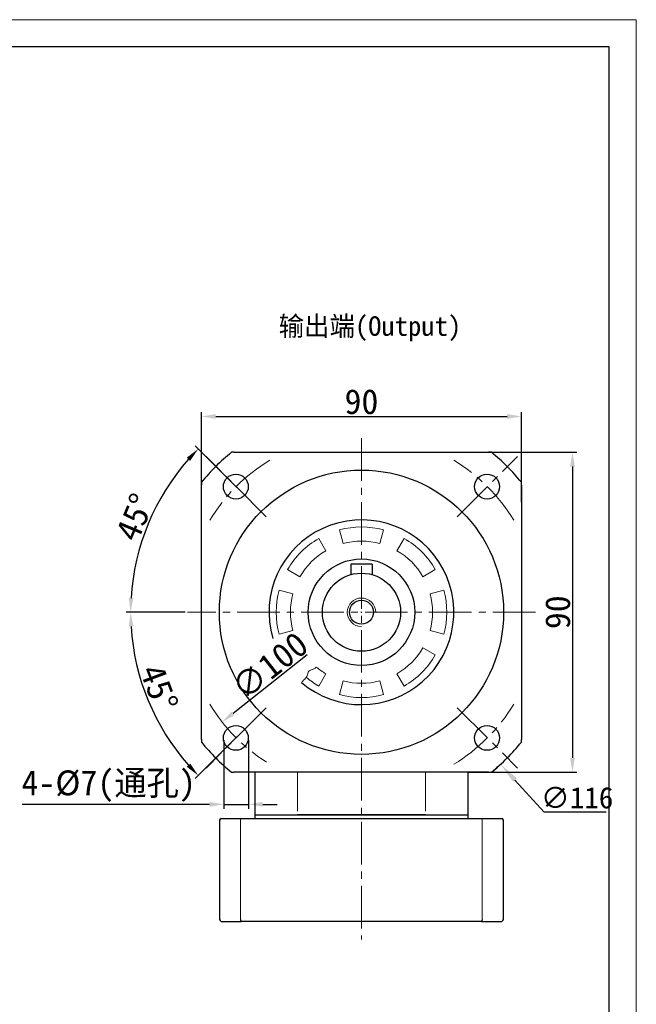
# Model space of a CAD drawing. Header units: millimetres. Extents: x 7406 to 8051, y -916 to -460.
# Tile 9 of 9: x 7877 to 8051, y -737 to -460. Entities that reach past the tile are written whole.
import ezdxf

# ---------------------------------------------------------------- set-up
doc = ezdxf.new("R2010")
doc.units = ezdxf.units.MM
doc.header["$PDSIZE"] = -5
doc.linetypes.add('DASHED2', pattern=[9.525, 6.35, -3.175])
doc.linetypes.add('点画线', pattern=[18, 12, -2, 2, -2])
doc.layers.get('0').update_dxf_attribs({"lineweight": 18})
doc.layers.get('Defpoints').update_dxf_attribs({"lineweight": 18})
doc.layers.add('4虚线层', color=6, linetype='DASHED2')
for name, color, linetype, lineweight in [('7中心线层', 7, '点画线', 18), ('图框_外框线', 7, 'Continuous', 18), ('尺寸线层', 3, 'Continuous', 18), ('标注线', 7, 'Continuous', 18), ('粗实线', 7, 'Continuous', 40)]:
    doc.layers.add(name, color=color, linetype=linetype, lineweight=lineweight)
doc.styles.add('工程字', font='txt')
doc.dimstyles.new('DIMSTYLE_17', dxfattribs={"dimtxt": 8, "dimasz": 12, "dimexe": 0.18, "dimexo": 0.0625, "dimgap": 0.09, "dimtad": 1, "dimtih": 1, "dimtoh": 1, "dimdec": 3, "dimdsep": 46, "dimtxsty": 'Standard', "dimblk": '_CAXARROW', "dimcen": 0.09, "dimdle": 24, "dimadec": 0, "dimazin": 0, "dimtfac": 0.7, "dimtdec": 3, "dimtofl": 0, "dimtmove": 0, "dimatfit": 3, "dimfxl": 1, "dimtolj": 1, "dimarcsym": 0})
doc.dimstyles.new('ISO-25', dxfattribs={"dimtxt": 7, "dimasz": 4, "dimexe": 1.25, "dimexo": 0.625, "dimtad": 1, "dimtxsty": '工程字', "dimcen": 2, "dimdle": 8, "dimadec": 0, "dimazin": 0, "dimtfac": 1, "dimtmove": 0, "dimatfit": 3, "dimfxl": 1, "dimarcsym": 0})

# ---------------------------------------------------------------- blocks, each defined once
blk = doc.blocks.new('*D26')
at = {"layer": 'Defpoints', "color": 0}
for p in [(8018.65, -571.99), (7928.65, -596.72), (8018.65, -596.72)]:
    blk.add_point(p, dxfattribs=at)
at = {"layer": '尺寸线层', "color": 0, "lineweight": -2}
for p, q in [((7928.65, -596.09), (7928.65, -570.74)), ((8018.65, -596.09), (8018.65, -570.74)), ((7932.65, -571.99), (8014.65, -571.99))]:
    blk.add_line(p, q, dxfattribs=at)
at = {"layer": '尺寸线层', "color": 0}
for points in [[(7932.65, -571.32), (7932.65, -572.66), (7928.65, -571.99)], [(8014.65, -572.66), (8014.65, -571.32), (8018.65, -571.99)]]:
    blk.add_solid(points, dxfattribs=at)
at = {"layer": '尺寸线层', "color": 0, "insert": (7973.65, -567.86), "char_height": 7, "attachment_point": 5, "style": '工程字'}
blk.add_mtext('\\A1;90', dxfattribs=at)
blk = doc.blocks.new('*D27')
at = {"layer": 'Defpoints', "color": 0}
for p in [(8006.56, -582.08), (8002.98, -672.08), (8033.04, -672.08)]:
    blk.add_point(p, dxfattribs=at)
at = {"layer": '尺寸线层', "color": 0, "lineweight": -2}
for p, q in [((8007.18, -582.08), (8034.29, -582.08)), ((8033.04, -586.08), (8033.04, -668.08)), ((8003.61, -672.08), (8034.29, -672.08))]:
    blk.add_line(p, q, dxfattribs=at)
at = {"layer": '尺寸线层', "color": 0}
for points in [[(8033.71, -586.08), (8032.38, -586.08), (8033.04, -582.08)], [(8032.38, -668.08), (8033.71, -668.08), (8033.04, -672.08)]]:
    blk.add_solid(points, dxfattribs=at)
at = {"layer": '尺寸线层', "color": 0, "insert": (8028.92, -627.08), "char_height": 7, "attachment_point": 5, "rotation": 90, "style": '工程字'}
blk.add_mtext('\\A1;90', dxfattribs=at)
blk = doc.blocks.new('_CAXARROW')
blk.add_hatch(color=0).paths.add_polyline_path([(0, 0), (-1, 0.125), (-1, -0.125)], flags=0)
blk = doc.blocks.new('*D28')
at = {"layer": 'Defpoints', "color": 0}
for p in [(7934.49, -584.29), (8012.8, -669.87)]:
    blk.add_point(p, dxfattribs=at)
at = {"layer": '尺寸线层', "color": 0, "linetype": 'Continuous', "lineweight": -2}
for p, q in [((7973.56, -627.08), (7973.74, -627.08)), ((7973.65, -627.17), (7973.65, -626.99)), ((8025.11, -683.32), (8016.85, -674.3)), ((8042.57, -683.32), (8025.11, -683.32))]:
    blk.add_line(p, q, dxfattribs=at)
blk.add_arc((7973.65, -627.08), 58, 309.1785, 312.6371, dxfattribs=at)
at = {"layer": '尺寸线层', "color": 0, "lineweight": -2, "xscale": 6, "yscale": 6, "zscale": 6, "rotation": 132.459273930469}
blk.add_blockref('_CAXARROW', (8012.8, -669.87), dxfattribs=at)
at = {"layer": '尺寸线层', "color": 0, "insert": (8034.34, -679.32), "char_height": 6, "attachment_point": 5, "style": '工程字'}
blk.add_mtext('\\A1;∅116', dxfattribs=at)
blk = doc.blocks.new('*D29')
at = {"layer": 'Defpoints', "color": 0}
for p in [(8012.92, -596.14), (7934.37, -658.02)]:
    blk.add_point(p, dxfattribs=at)
at = {"layer": '尺寸线层', "color": 0, "lineweight": -2}
blk.add_line((7958.41, -639.08), (7937.52, -655.55), dxfattribs=at)
at = {"layer": '尺寸线层', "color": 0}
blk.add_solid([(7937.1, -655.02), (7937.93, -656.07), (7934.37, -658.02)], dxfattribs=at)
at = {"layer": '尺寸线层', "color": 0, "insert": (7947.83, -642.17), "char_height": 7, "attachment_point": 5, "rotation": 38.2339, "style": '工程字'}
blk.add_mtext('\\A1;∅100', dxfattribs=at)
blk = doc.blocks.new('*D30')
at = {"layer": 'Defpoints', "color": 0}
for p in [(7934.88, -662.43), (7941.88, -662.43), (7941.88, -681.14)]:
    blk.add_point(p, dxfattribs=at)
at = {"layer": '尺寸线层', "color": 0, "lineweight": -2}
for p, q in [((7934.88, -663.06), (7934.88, -682.39)), ((7941.88, -663.06), (7941.88, -682.39)), ((7930.88, -681.14), (7878.12, -681.14)), ((7934.88, -681.14), (7941.88, -681.14)), ((7945.88, -681.14), (7949.88, -681.14))]:
    blk.add_line(p, q, dxfattribs=at)
at = {"layer": '尺寸线层', "color": 0}
for points in [[(7930.88, -681.81), (7930.88, -680.48), (7934.88, -681.14)], [(7945.88, -680.48), (7945.88, -681.81), (7941.88, -681.14)]]:
    blk.add_solid(points, dxfattribs=at)
at = {"layer": '尺寸线层', "color": 0, "insert": (7902.5, -676.02), "char_height": 7, "attachment_point": 5, "style": '工程字'}
blk.add_mtext('\\A1;4-%%c7(通孔)', dxfattribs=at)
blk = doc.blocks.new('*D39')
at = {"layer": 'Defpoints', "color": 0}
for p in [(7939, -592.43), (7910.88, -610.26), (7958.8, -612.23), (7924.65, -627.08), (8022.65, -627.08)]:
    blk.add_point(p, dxfattribs=at)
at = {"layer": '尺寸线层', "color": 0, "lineweight": -2}
for p, q in [((7938.56, -591.99), (7926.82, -580.25)), ((7924.02, -627.08), (7907.42, -627.08))]:
    blk.add_line(p, q, dxfattribs=at)
blk.add_arc((7973.65, -627.08), 64.98, 138.5274, 176.4726, dxfattribs=at)
at = {"layer": '尺寸线层', "color": 0}
for points in [[(7925.44, -584.5), (7924.47, -583.59), (7927.7, -581.13)], [(7908.12, -623.06), (7909.46, -623.1), (7908.67, -627.08)]]:
    blk.add_solid(points, dxfattribs=at)
at = {"layer": '尺寸线层', "color": 0, "insert": (7909.92, -600.35), "char_height": 7, "attachment_point": 5, "rotation": 67.2433, "style": '工程字'}
blk.add_mtext('\\A1;45%%d', dxfattribs=at)
blk = doc.blocks.new('*D40')
at = {"layer": 'Defpoints', "color": 0}
for p in [(7924.65, -627.08), (8022.65, -627.08), (7958.8, -641.93), (7917.39, -659.56), (7939, -661.73)]:
    blk.add_point(p, dxfattribs=at)
at = {"layer": '尺寸线层', "color": 0, "lineweight": -2}
for p, q in [((7924.02, -627.08), (7907.43, -627.08)), ((7938.56, -662.17), (7926.83, -673.9))]:
    blk.add_line(p, q, dxfattribs=at)
blk.add_arc((7973.65, -627.08), 64.97, 183.5283, 221.4717, dxfattribs=at)
at = {"layer": '尺寸线层', "color": 0}
for points in [[(7909.47, -631.06), (7908.14, -631.1), (7908.68, -627.08)], [(7924.48, -670.56), (7925.46, -669.65), (7927.71, -673.02)]]:
    blk.add_solid(points, dxfattribs=at)
at = {"layer": '尺寸线层', "color": 0, "insert": (7916.66, -648.37), "char_height": 7, "attachment_point": 5, "rotation": 290.4882, "style": '工程字'}
blk.add_mtext('\\A1;45%%d', dxfattribs=at)

msp = doc.modelspace()

# ---------------------------------------------------------------- linework, layer by layer
at = {"linetype": 'Continuous', "lineweight": 15}
for p, q in [((7967.4368, -603.8965), (7968.4721, -607.7602)), ((7978.8248, -607.7602), (7979.8601, -603.8965)), ((7963.6485, -609.7582), (7961.6485, -606.2941)), ((7985.6485, -606.2941), (7983.6485, -609.7582)), ((7952.8638, -615.0787), (7956.3279, -617.0787)), ((7990.969, -617.0787), (7994.4331, -615.0787)), ((7954.3299, -621.9023), (7950.4662, -620.867)), ((7996.8307, -620.867), (7992.967, -621.9023)), ((7950.4662, -633.2903), (7954.3299, -632.2551)), ((7992.967, -632.2551), (7996.8307, -633.2903)), ((7994.4331, -639.0787), (7990.969, -637.0787)), ((7961.6485, -647.8633), (7963.6485, -644.3992)), ((7983.6485, -644.3992), (7985.6485, -647.8633)), ((7968.4721, -646.3972), (7967.4368, -650.2609)), ((7979.8601, -650.2609), (7978.8248, -646.3972))]:
    msp.add_line(p, q, dxfattribs=at)
for p, q in [((7955.6207, -683.0787), (7955.6207, -672.0787)), ((7991.6762, -672.0787), (7991.6762, -683.0787)), ((7939.6448, -713.5787), (7939.6448, -685.5787)), ((8007.6521, -685.5787), (8007.6521, -713.5787))]:
    msp.add_line(p, q)
for radius, start, end in [(24, 75, 105), (24, 120, 150), (24, 30, 60), (20, 75, 105), (20, 120, 150), (20, 30, 60), (24, 165, 195), (20, 165, 195), (20, 345, 15), (24, 345, 15), (20, 300, 330), (24, 300, 330), (20, 230.487383, 240), (24, 229.698824, 240), (20, 255, 285), (24, 255, 285)]:
    msp.add_arc((7973.6485, -627.0787), radius, start, end, dxfattribs=at)
for points in [[(7939.6448, -685.5787), (7939.7061, -685.412), (7939.7675, -685.2453), (7939.8291, -685.0787)], [(8007.4678, -685.0787), (8007.5294, -685.2453), (8007.5909, -685.412), (8007.6521, -685.5787)]]:
    msp.add_open_spline(points, degree=3)
at = {"layer": '4虚线层', "color": 0, "lineweight": -2, "ltscale": 0.2}
for points in [[(7939.8291, -714.0787), (7939.7675, -713.9121), (7939.7061, -713.7454), (7939.6448, -713.5787)], [(8007.6521, -713.5787), (8007.5909, -713.7454), (8007.5294, -713.9121), (8007.4678, -714.0787)]]:
    msp.add_open_spline(points, degree=3, dxfattribs=at)
at = {"layer": '7中心线层', "lineweight": 18}
for p, q in [((7973.6485, -578.0787), (7973.6485, -719.1971)), ((8022.6485, -627.0787), (7924.6485, -627.0787))]:
    msp.add_line(p, q, dxfattribs=at)
at = {"layer": '7中心线层'}
for p, q in [((7946.8684, -600.2086), (7929.8978, -583.2381)), ((8000.6085, -600.2086), (8017.5791, -583.2381)), ((7946.8684, -653.9487), (7929.8978, -670.9193)), ((8000.6085, -653.9487), (8017.5791, -670.9193))]:
    msp.add_line(p, q, dxfattribs=at)
for start, end in [(121.215795, 148.784205), (31.215795, 58.784205), (211.215795, 237.506485), (301.215795, 328.784205)]:
    msp.add_arc((7973.7385, -627.0787), 50, start, end, dxfattribs=at)
at = {"layer": '图框_外框线', "color": 3}
msp.add_lwpolyline([(7406.0841, -916.3861), (8051.0076, -916.3861), (8051.0076, -460.333), (7406.0841, -460.333)], close=True, dxfattribs=at)
at = {"layer": '图框_外框线', "color": 3, "lineweight": 25}
msp.add_lwpolyline([(7444.4724, -908.7084), (8043.3299, -908.7084), (8043.3299, -468.0107), (7444.4724, -468.0107)], close=True, dxfattribs=at)
at = {"layer": '标注线'}
msp.add_line((8003.6485, -672.0787), (7943.6485, -672.0787), dxfattribs=at)
at = {"layer": '标注线', "color": 1, "lineweight": -3}
for p, q in [((7955.6207, -683.9787), (7955.6485, -684.0787)), ((7991.6762, -683.9787), (7991.6485, -684.0787))]:
    msp.add_line(p, q, dxfattribs=at)
at = {"layer": '标注线'}
msp.add_arc((7973.6485, -627.0787), 4, 0, 270, dxfattribs=at)
msp.add_open_spline([(7960.9235, -642.5084), (7960.7286, -642.7244), (7960.1127, -643.2278), (7958.4928, -643.3475), (7958.5185, -645.1778), (7957.4736, -646.0123), (7956.9966, -646.6117), (7956.7895, -646.872)], degree=3, knots=[1.27047143, 1.27047143, 1.27047143, 1.27047143, 2.14464708, 3.68212176, 5.25742077, 6.56038215, 7.56038215, 7.56038215, 7.56038215, 7.56038215], dxfattribs=at)
at = {"layer": '粗实线', "lineweight": 30}
for p, q in [((7937.8539, -582.0787), (7937.0561, -582.0787)), ((7937.8539, -582.0787), (8009.443, -582.0787)), ((8010.2408, -582.0787), (8009.443, -582.0787)), ((7928.6485, -590.4863), (7928.6485, -591.2841)), ((7928.6485, -662.8732), (7928.6485, -591.2841)), ((8018.6485, -591.2841), (8018.6485, -590.4863)), ((8018.6485, -591.2841), (8018.6485, -662.8732)), ((7928.6485, -662.8732), (7928.6485, -663.671)), ((8018.6485, -663.671), (8018.6485, -662.8732)), ((7937.0561, -672.0787), (7937.8539, -672.0787)), ((8009.443, -672.0787), (7937.8539, -672.0787)), ((8009.443, -672.0787), (8010.2408, -672.0787))]:
    msp.add_line(p, q, dxfattribs=at)
at = {"layer": '粗实线', "linetype": 'Continuous', "lineweight": 30}
for p, q in [((7970.6485, -613.5787), (7970.6485, -616.4957)), ((7976.6485, -613.5787), (7970.6485, -613.5787)), ((7976.6485, -613.5787), (7976.6485, -616.4957)), ((7943.6485, -672.0787), (7943.6485, -684.0787)), ((8003.6485, -684.0787), (8003.6485, -672.0787))]:
    msp.add_line(p, q, dxfattribs=at)
at = {"layer": '粗实线', "color": 0, "lineweight": 30}
for p, q in [((7943.6447, -684.0787), (8003.6247, -684.0787)), ((7943.6485, -683.9787), (7943.7485, -684.0787)), ((7943.6485, -684.0787), (7943.6485, -685.0787)), ((7943.6685, -684.0787), (8003.6485, -684.0787)), ((7943.6685, -684.0787), (7955.6207, -684.0787)), ((7943.6685, -684.0787), (7955.6207, -684.0787)), ((7991.6762, -684.0787), (7955.6207, -684.0787)), ((7955.6207, -684.0787), (7991.6762, -684.0787)), ((7991.6525, -684.0787), (8003.6247, -684.0787)), ((7991.6525, -684.0787), (8003.6247, -684.0787)), ((8003.6485, -683.9787), (8003.5485, -684.0787)), ((8003.6485, -685.0787), (8003.6485, -684.0787)), ((7933.6485, -685.5787), (7933.6485, -713.5787)), ((7934.1485, -685.0787), (7939.8291, -685.0787)), ((7939.8291, -685.0787), (8007.4678, -685.0787)), ((8007.4678, -685.0787), (8013.1485, -685.0787)), ((8013.6485, -713.5787), (8013.6485, -685.5787)), ((7934.1485, -714.0787), (7939.8291, -714.0787)), ((8007.4678, -714.0787), (7939.8291, -714.0787)), ((8007.4678, -714.0787), (8013.1485, -714.0787))]:
    msp.add_line(p, q, dxfattribs=at)
at = {"layer": '粗实线', "lineweight": 30}
for centre, radius in [((7973.6485, -627.0787), 39.9997), ((7938.2931, -591.7233), 3.5), ((8009.0038, -591.7233), 3.5), ((7973.6485, -627.0787), 15), ((7938.2931, -662.434), 3.5), ((8009.0038, -662.434), 3.5)]:
    msp.add_circle(centre, radius, dxfattribs=at)
at = {"layer": '粗实线', "linetype": 'Continuous', "lineweight": 30}
for radius in [11, 3.375]:
    msp.add_circle((7973.6485, -627.0787), radius, dxfattribs=at)
at = {"layer": '粗实线', "lineweight": 30}
for radius, start, end in [(58, 129.116744, 140.883256), (58, 39.116744, 50.883256), (26, 229.577287, 196.50384), (58, 219.116744, 230.883256), (58, 309.116744, 320.883256)]:
    msp.add_arc((7973.6485, -627.0787), radius, start, end, dxfattribs=at)
at = {"layer": '粗实线', "color": 0, "lineweight": 30}
for points in [[(7934.1485, -685.0787), (7933.9818, -685.2453), (7933.8152, -685.412), (7933.6485, -685.5787)], [(8013.6485, -685.5787), (8013.4818, -685.412), (8013.3151, -685.2453), (8013.1485, -685.0787)], [(7933.6485, -713.5787), (7933.8152, -713.7454), (7933.9818, -713.9121), (7934.1485, -714.0787)], [(8013.1485, -714.0787), (8013.3151, -713.9121), (8013.4818, -713.7454), (8013.6485, -713.5787)]]:
    msp.add_open_spline(points, degree=3, dxfattribs=at)

# ---------------------------------------------------------------- texts
at = {"layer": '标注线', "color": 0, "insert": (7950.3477, -543.7959), "char_height": 5.5, "width": 62.945102, "attachment_point": 1}
msp.add_mtext('输出端{\\fKaiTi_GB2312|b0|i0|c134|p49;(Output)}', dxfattribs=at)

# ---------------------------------------------------------------- dimensions: what is measured, and where the dimension line sits
at = {"layer": '尺寸线层'}
dim = msp.add_linear_dim(base=(8018.6485, -571.99), p1=(7928.6485, -596.7172), p2=(8018.6485, -596.7172), dimstyle='ISO-25', override={"dimsah": 1, "dimtolj": 1}, dxfattribs=at)
dim.commit()
dim.dimension.update_dxf_attribs({"geometry": '*D26', "text_midpoint": (7973.6485, -567.865)})
for base, line1, line2, picture, middle in [((7910.8807, -610.2601), ((7958.7992, -612.2294), (7939.0002, -592.4305)), ((8022.6485, -627.0787), (7924.6485, -627.0787)), '*D39', (7913.725, -601.9425)), ((7917.386, -659.5618), ((8022.6485, -627.0787), (7924.6485, -627.0787)), ((7958.7992, -641.9279), (7939.0002, -661.7269)), '*D40', (7912.7917, -649.8179))]:
    dim = msp.add_angular_dim_2l(base=base, line1=line1, line2=line2, dimstyle='ISO-25', override={"dimsah": 1, "dimtolj": 1}, dxfattribs=at)
    dim.commit()
    dim.dimension.update_dxf_attribs({"geometry": picture, "text_midpoint": middle, "dimtype": 162})
at = {"layer": '尺寸线层', "linetype": 'Continuous'}
dim = msp.add_diameter_dim_2p(p1=(7934.4946, -584.2888), p2=(8012.8023, -669.8686), dimstyle='DIMSTYLE_17', override={"dimtxt": 6, "dimasz": 6, "dimgap": 1, "dimtxsty": '工程字', "dimtol": 0}, dxfattribs=at)
dim.commit()
dim.dimension.update_dxf_attribs({"geometry": '*D28', "text_midpoint": (8034.3369, -683.3169), "dimtype": 163})
at = {"layer": '尺寸线层'}
dim = msp.add_linear_dim(base=(8033.0441, -672.0787), p1=(8006.5599, -582.0787), p2=(8002.9838, -672.0787), angle=90, dimstyle='ISO-25', override={"dimsah": 1, "dimtolj": 1}, dxfattribs=at)
dim.commit()
dim.dimension.update_dxf_attribs({"geometry": '*D27', "text_midpoint": (8028.9191, -627.0787)})
dim = msp.add_diameter_dim_2p(p1=(8012.923, -596.135), p2=(7934.3739, -658.0224), dimstyle='ISO-25', override={"dimsah": 1, "dimtolj": 1}, dxfattribs=at)
dim.commit()
dim.dimension.update_dxf_attribs({"geometry": '*D29', "text_midpoint": (7950.3789, -645.4124), "dimtype": 163})
dim = msp.add_linear_dim(base=(7941.8831, -681.1423), p1=(7934.8831, -662.434), p2=(7941.8831, -662.434), angle=180, text='4-%%c<>(通孔)', dimstyle='ISO-25', override={"dimsah": 1, "dimtolj": 1}, dxfattribs=at)
dim.commit()
dim.dimension.update_dxf_attribs({"geometry": '*D30', "text_midpoint": (7902.5011, -681.1423), "dimtype": 160})

doc.saveas('drawing.dxf')
